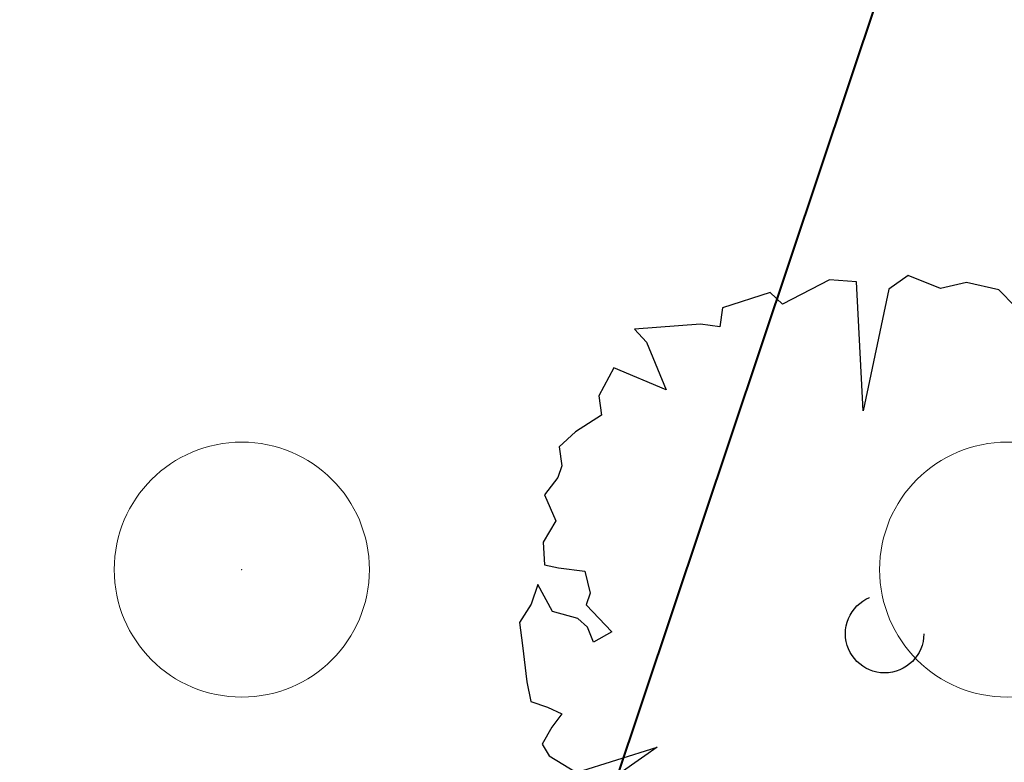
# Model space of a CAD drawing. Header units: metres. Extents: x 6599594 to 6600699, y 5687867 to 5691114.
# Tile 117 of 256: x 6599893.84 to 6599897.7, y 5688720.89 to 5688723.8. Entities that reach past the tile are written whole.
import ezdxf

# ---------------------------------------------------------------- set-up
doc = ezdxf.new("R2010")
doc.units = ezdxf.units.M
doc.header["$MEASUREMENT"] = 0
for name, pattern in [('1', [0]), ('3_EGBZ', [1.5, 1, -0.5]), ('BTO', [0]), ('BUG', [1.5, 1, -0.5])]:
    doc.linetypes.add(name, pattern=pattern)
doc.layers.get('0').update_dxf_attribs({"color": 253, "linetype": 'CONTINUOUS', "lineweight": 13})
for name, color, linetype, lineweight in [('_dren', 30, '3_EGBZ', 40), ('_kolor chodnik', 50, '1', 5), ('_kolor jezdnia', 4, '1', 0), ('_kolor zjazdy kostka', 7, '1', 5), ('_kolor ścieżka @ 1', 10, '1', 0), ('_nasadzenia', 72, 'BUG', 30), ('_podział mój', 201, 'BTO', 40), ('OT_ZagospodarowanieTerenu', 7, 'CONTINUOUS', 0)]:
    doc.layers.add(name, color=color, linetype=linetype, lineweight=lineweight)
doc.layers.add('RS-drzewa projektowane', color=7, linetype='CONTINUOUS')
pattern_1 = [(45, (0, 0), (-0.1414213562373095, 0.1414213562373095), []), (135, (0, 0), (-0.1414213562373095, -0.1414213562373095), [])]

# ---------------------------------------------------------------- blocks, each defined once
blk = doc.blocks.new('d2')
at = {"layer": '_nasadzenia'}
for p, q in [((-293019.6650315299, 28216.48516633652), (-293019.9423898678, 28216.34093857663)), ((-293019.5058528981, 28216.47423294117), (-293019.6650315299, 28216.48516633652)), ((-293019.4652712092, 28215.71171003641), (-293019.5058528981, 28216.47423294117)), ((-293019.2000540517, 28216.51097357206), (-293019.3144192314, 28216.43055231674)), ((-293019.0088658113, 28216.43478685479), (-293019.2000540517, 28216.51097357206)), ((-293018.855843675, 28216.46941021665), (-293019.0088658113, 28216.43478685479)), ((-293018.6644100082, 28216.42572959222), (-293018.855843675, 28216.46941021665)), ((-293020.0166255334, 28216.40975598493), (-293020.2968166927, 28216.3208126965)), ((-293019.9423898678, 28216.34093857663), (-293020.0166255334, 28216.40975598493)), ((-293019.3144192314, 28216.43055231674), (-293019.4652712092, 28215.71171003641)), ((-293018.5676449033, 28216.32748790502), (-293018.6644100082, 28216.42572959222)), ((-293018.4212701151, 28216.34265583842), (-293018.5676449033, 28216.32748790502)), ((-293018.2402983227, 28216.20477988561), (-293018.4212701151, 28216.34265583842)), ((-293020.2968166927, 28216.3208126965), (-293020.3139259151, 28216.20716193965)), ((-293020.4275548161, 28216.22425896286), (-293020.8178057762, 28216.19464650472)), ((-293020.3139259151, 28216.20716193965), (-293020.4275548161, 28216.22425896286)), ((-293020.8178057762, 28216.19464650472), (-293020.7468937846, 28216.1161013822)), ((-293017.9817671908, 28216.00781423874), (-293018.2402983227, 28216.20477988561)), ((-293020.7468937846, 28216.1161013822), (-293020.6306410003, 28215.83548282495)), ((-293018.0050329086, 28215.93972023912), (-293017.9817671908, 28216.00781423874)), ((-293020.9398000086, 28215.96474544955), (-293021.0288029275, 28215.79961544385)), ((-293020.6306410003, 28215.83548282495), (-293020.9398000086, 28215.96474544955)), ((-293018.0871430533, 28215.82655175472), (-293018.0050329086, 28215.93972023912)), ((-293017.7984534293, 28215.74964162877), (-293018.0871430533, 28215.82655175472)), ((-293021.0288029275, 28215.79961544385), (-293021.0134116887, 28215.68572355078)), ((-293018.1938077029, 28215.40966504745), (-293017.7984534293, 28215.74964162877)), ((-293021.0134116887, 28215.68572355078), (-293021.1669246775, 28215.58608800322)), ((-293021.1669246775, 28215.58608800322), (-293021.2618386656, 28215.49902084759)), ((-293021.2618386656, 28215.49902084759), (-293021.2464474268, 28215.38512895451)), ((-293017.4792267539, 28215.41244162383), (-293018.1938077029, 28215.40966504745)), ((-293017.3314917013, 28215.17728852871), (-293017.4792267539, 28215.41244162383)), ((-293021.2464474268, 28215.38512895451), (-293021.2697131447, 28215.3170349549)), ((-293021.2697131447, 28215.3170349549), (-293021.3484996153, 28215.21359418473)), ((-293021.3484996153, 28215.21359418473), (-293021.2814021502, 28215.06030916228)), ((-293017.2482667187, 28215.00762989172), (-293017.3314917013, 28215.17728852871)), ((-293021.2814021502, 28215.06030916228), (-293021.3571103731, 28214.93409001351)), ((-293017.262052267, 28214.90370684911), (-293017.2482667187, 28215.00762989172)), ((-293021.3571103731, 28214.93409001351), (-293021.3483664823, 28214.80074269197)), ((-293017.5911168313, 28214.7988722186), (-293017.262052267, 28214.90370684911)), ((-293021.3483664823, 28214.80074269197), (-293021.2672380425, 28214.78388680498)), ((-293021.2672380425, 28214.78388680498), (-293021.1113830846, 28214.76322569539)), ((-293017.5240193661, 28214.64558719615), (-293017.5911168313, 28214.7988722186)), ((-293021.1113830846, 28214.76322569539), (-293021.0798643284, 28214.63296018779)), ((-293021.3882505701, 28214.6840101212), (-293021.4281346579, 28214.56727755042)), ((-293021.3017019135, 28214.52407919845), (-293021.3882505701, 28214.6840101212)), ((-293017.4198706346, 28214.66431921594), (-293017.5240193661, 28214.64558719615)), ((-293017.2806340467, 28214.59501953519), (-293017.4198706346, 28214.66431921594)), ((-293021.0798643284, 28214.63296018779), (-293021.1031300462, 28214.56486618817)), ((-293017.3634804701, 28214.38433277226), (-293017.2806340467, 28214.59501953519)), ((-293021.4281346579, 28214.56727755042), (-293021.4971955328, 28214.46051383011)), ((-293021.1031300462, 28214.56486618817), (-293020.9515804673, 28214.40445299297)), ((-293021.1524943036, 28214.4839626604), (-293021.3017019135, 28214.52407919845)), ((-293021.0943861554, 28214.43151886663), (-293021.1524943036, 28214.4839626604)), ((-293021.4971955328, 28214.46051383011), (-293021.4787260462, 28214.32384355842)), ((-293021.0592982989, 28214.34348716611), (-293021.0943861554, 28214.43151886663)), ((-293020.9515804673, 28214.40445299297), (-293021.0592982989, 28214.34348716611)), ((-293017.2244893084, 28214.28252699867), (-293017.3634804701, 28214.38433277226)), ((-293021.4787260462, 28214.32384355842), (-293021.4543454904, 28214.10911043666)), ((-293017.3293743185, 28214.16627670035), (-293017.2244893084, 28214.28252699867)), ((-293017.3515251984, 28213.81535557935), (-293017.3813259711, 28214.17316373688)), ((-293017.3813259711, 28214.17316373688), (-293017.3716003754, 28214.16984078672)), ((-293017.3716003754, 28214.16984078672), (-293017.3293743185, 28214.16627670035)), ((-293021.4543454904, 28214.10911043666), (-293021.4292286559, 28213.99189559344)), ((-293021.4292286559, 28213.99189559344), (-293021.3319726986, 28213.95866609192)), ((-293021.3319726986, 28213.95866609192), (-293021.2477660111, 28213.91903182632)), ((-293021.2477660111, 28213.91903182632), (-293021.3068558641, 28213.8414512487)), ((-293021.3068558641, 28213.8414512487), (-293021.3628674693, 28213.74109229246)), ((-293017.4071456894, 28213.74987151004), (-293017.3515251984, 28213.81535557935)), ((-293021.3628674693, 28213.74109229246), (-293021.3211322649, 28213.67251602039)), ((-293020.6827278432, 28213.72211137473), (-293021.1705643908, 28213.3820784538)), ((-293021.1593662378, 28213.57379206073), (-293020.6827278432, 28213.72211137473)), ((-293018.340181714, 28213.73353405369), (-293017.6313377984, 28213.34606689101)), ((-293017.6100354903, 28213.15411214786), (-293018.340181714, 28213.73353405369)), ((-293017.4827541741, 28213.65378966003), (-293017.4364681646, 28213.75747156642)), ((-293017.4364681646, 28213.75747156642), (-293017.4072913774, 28213.74750271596)), ((-293021.3211322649, 28213.67251602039), (-293021.1593662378, 28213.57379206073)), ((-293017.5369146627, 28213.36812186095), (-293017.4827541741, 28213.65378966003)), ((-293021.1705643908, 28213.3820784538), (-293021.14520213, 28213.29736970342)), ((-293017.6313377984, 28213.34606689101), (-293017.5369146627, 28213.36812186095)), ((-293021.14520213, 28213.29736970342), (-293021.061486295, 28213.19272325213)), ((-293021.061486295, 28213.19272325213), (-293021.0199965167, 28213.09164088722)), ((-293020.4486406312, 28212.57052589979), (-293020.0360262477, 28213.17468230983)), ((-293020.0360262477, 28213.17468230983), (-293020.2016862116, 28212.5621920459)), ((-293017.7507446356, 28213.02837527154), (-293017.6100354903, 28213.15411214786)), ((-293021.0199965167, 28213.09164088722), (-293021.0105163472, 28213.05581184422)), ((-293021.0105163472, 28213.05581184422), (-293020.906613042, 28213.04203777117)), ((-293020.906613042, 28213.04203777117), (-293020.8098479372, 28212.94379608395)), ((-293017.8259620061, 28212.96716830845), (-293017.7507446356, 28213.02837527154)), ((-293017.9794749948, 28212.86753276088), (-293017.8259620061, 28212.96716830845)), ((-293020.8098479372, 28212.94379608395), (-293020.8269571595, 28212.83014532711)), ((-293019.2314686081, 28212.35019368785), (-293019.1358041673, 28212.95519975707)), ((-293019.1358041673, 28212.95519975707), (-293019.0065527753, 28212.43629629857)), ((-293018.1946652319, 28212.7781072), (-293018.0347503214, 28212.86469208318)), ((-293018.0347503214, 28212.86469208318), (-293018.0250247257, 28212.86136913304)), ((-293018.0250247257, 28212.86136913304), (-293017.9794749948, 28212.86753276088)), ((-293020.8269571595, 28212.83014532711), (-293020.7916238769, 28212.77461971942)), ((-293020.7916238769, 28212.77461971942), (-293020.6165631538, 28212.71480661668)), ((-293018.0912527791, 28212.69932094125), (-293018.1946652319, 28212.7781072)), ((-293020.6165631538, 28212.71480661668), (-293020.4929632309, 28212.72689273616)), ((-293020.4929632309, 28212.72689273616), (-293020.4583662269, 28212.57384884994)), ((-293018.1899812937, 28212.53751388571), (-293018.0912527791, 28212.69932094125)), ((-293020.4583662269, 28212.57384884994), (-293020.4486406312, 28212.57052589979)), ((-293020.2016862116, 28212.5621920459), (-293020.1046756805, 28212.49645645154)), ((-293018.3759947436, 28212.43811947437), (-293018.1899812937, 28212.53751388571)), ((-293020.1046756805, 28212.49645645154), (-293020.0465675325, 28212.44401265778)), ((-293020.0465675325, 28212.44401265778), (-293019.8385154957, 28212.44897060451)), ((-293019.8385154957, 28212.44897060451), (-293019.7768382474, 28212.43876061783)), ((-293019.7768382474, 28212.43876061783), (-293019.6670238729, 28212.34692369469)), ((-293018.8995712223, 28212.3997438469), (-293018.7235287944, 28212.46995511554)), ((-293018.7235287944, 28212.46995511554), (-293018.6326747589, 28212.4497762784)), ((-293018.6326747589, 28212.4497762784), (-293018.5743211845, 28212.42983857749)), ((-293019.5372674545, 28212.31345305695), (-293019.4490008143, 28212.38106478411)), ((-293019.4490008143, 28212.38106478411), (-293019.3906472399, 28212.3611270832)), ((-293019.0065527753, 28212.43629629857), (-293018.8995712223, 28212.3997438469)), ((-293018.5743211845, 28212.42983857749), (-293018.3759947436, 28212.43811947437)), ((-293019.6670238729, 28212.34692369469), (-293019.5733370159, 28212.2714603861)), ((-293019.3906472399, 28212.3611270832), (-293019.3097642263, 28212.31176510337)), ((-293019.3097642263, 28212.31176510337), (-293019.2314686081, 28212.35019368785)), ((-293019.5733370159, 28212.2714603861), (-293019.5372674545, 28212.31345305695))]:
    blk.add_line(p, q, dxfattribs=at)
blk.add_circle((-293019.3393299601, 28214.3936584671), 0.2317757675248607, dxfattribs=at)
blk = doc.blocks.new('230')
at = {"color": 0, "linetype": 'Continuous', "lineweight": 18}
blk.add_circle((0, 0), 1, dxfattribs=at)
blk = doc.blocks.new('hhh')
at = {"layer": '_podział mój'}
blk.add_line((6600012.715234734, 5689068.962127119), (6599853.466151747, 5688593.232024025), dxfattribs=at)

msp = doc.modelspace()

# ---------------------------------------------------------------- hatches: boundary and pattern name
at = {"layer": '_kolor chodnik'}
h = msp.add_hatch(dxfattribs=at)
h.set_pattern_fill('ANSI37', color=256, scale=1.6)
h.set_pattern_definition(pattern_1)
h.paths.add_polyline_path([(6599849.938171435, 5688542.085872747), (6599852.232147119, 5688548.938742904), (6599853.573135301, 5688548.489851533), (6599853.827082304, 5688549.248475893), (6599851.793849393, 5688549.929093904), (6599849.895278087, 5688548.982823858), (6599847.823506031, 5688542.793750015)])
edge = h.paths.add_edge_path()
edge.add_line((6600018.106075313, 5689087.454911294), (6600022.42781917, 5689091.229234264))
edge.add_line((6600022.42781917, 5689091.229234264), (6600020.233254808, 5689093.742094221))
edge.add_line((6600020.233254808, 5689093.742094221), (6600017.159471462, 5689091.057656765))
edge.add_arc((6600023.275194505, 5689085.385140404), 8.34143334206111, 137.1531558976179, 148.8016577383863)
edge.add_line((6600016.140105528, 5689089.706021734), (6600018.106075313, 5689087.454911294))
h.paths.add_polyline_path([(6600038.501784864, 5689187.59229436), (6600037.906968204, 5689187.700586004), (6600037.638296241, 5689186.224843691), (6600038.240083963, 5689186.115282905)])
h.paths.add_polyline_path([(6600069.098302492, 5689360.276020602), (6600068.321239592, 5689360.413462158), (6600068.064048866, 5689358.936495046), (6600068.836639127, 5689358.799546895)])
h.paths.add_polyline_path([(6600082.393785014, 5689362.950258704), (6600082.941124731, 5689366.103121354), (6600081.481377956, 5689366.361351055), (6600080.923159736, 5689363.210828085)])
h.paths.add_polyline_path([(6600074.022236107, 5689388.065861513), (6600072.983907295, 5689388.249860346), (6600072.723374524, 5689386.772538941), (6600073.760538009, 5689386.588865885)])
h.paths.add_polyline_path([(6600105.602402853, 5689486.45426531), (6600106.738797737, 5689489.760539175), (6600105.28818975, 5689490.281952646), (6600104.132785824, 5689486.965912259)])
h.paths.add_polyline_path([(6600132.519778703, 5689678.737346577), (6600131.636986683, 5689678.922259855), (6600131.330470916, 5689677.453953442), (6600132.212256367, 5689677.269208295)])
h.paths.add_polyline_path([(6600156.649397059, 5689798.7449027), (6600156.48800471, 5689797.95886096), (6600157.450195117, 5689797.757316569), (6600157.615023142, 5689798.542205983)])
h.paths.add_polyline_path([(6600189.055358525, 5689948.643107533), (6600187.902868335, 5689948.884512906), (6600187.600024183, 5689947.417400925), (6600188.748131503, 5689947.176379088)])
edge = h.paths.add_edge_path()
edge.add_line((6600204.459383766, 5690032.969035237), (6600204.153258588, 5690031.227801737))
edge.add_arc((6600202.328347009, 5690027.299936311), 4.331100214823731, 41.853001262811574, 65.08011546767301, ccw=False)
edge.add_arc((6600032.903931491, 5690051.979071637), 174.020003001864, 352.8070218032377, 353.495463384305)
edge.add_arc((6600202.372679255, 5690027.343587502), 5.999999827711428, 55.12102442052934, 69.64815978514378)
edge = h.paths.add_edge_path()
edge.add_line((6600205.046027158, 5690040.265402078), (6600204.972740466, 5690038.483452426))
edge.add_arc((6600203.986269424, 5690044.401803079), 5.999999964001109, 279.4630688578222, 294.9140560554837)
edge.add_line((6600206.513819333, 5690038.960158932), (6600206.607027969, 5690041.030672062))
edge.add_arc((6600203.986269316, 5690044.401803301), 4.270000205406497, 284.3702444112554, 307.86193139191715, ccw=False)
edge = h.paths.add_edge_path()
edge.add_arc((6600203.547470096, 5690044.558759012), 6.446878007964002, 324.43500910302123, 356.20133685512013, ccw=False)
edge.add_arc((6600203.986269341, 5690044.401803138), 6.000000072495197, 323.2169970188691, 357.4193489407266)
h.paths.add_polyline_path([(6600208.910055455, 5690121.713696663), (6600208.146285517, 5690121.748120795), (6600207.125602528, 5690121.794124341), (6600209.971605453, 5690121.665851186)])
edge = h.paths.add_edge_path()
edge.add_line((6600238.769818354, 5690481.648294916), (6600240.338176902, 5690490.87374652))
edge.add_line((6600240.338176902, 5690490.87374652), (6600241.251295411, 5690510.829461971))
edge.add_line((6600241.251295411, 5690510.829461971), (6600239.524022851, 5690510.928942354))
edge.add_line((6600239.524022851, 5690510.928942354), (6600238.633343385, 5690491.167757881))
edge.add_line((6600238.633343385, 5690491.167757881), (6600234.579716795, 5690467.661262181))
edge.add_line((6600234.579716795, 5690467.661262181), (6600234.449796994, 5690464.966873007))
edge.add_arc((6600242.443669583, 5690464.607462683), 8.001948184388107, 177.4256737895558, 268.2543056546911)
edge.add_line((6600242.199903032, 5690456.609228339), (6600242.216657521, 5690457.359274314))
edge.add_line((6600242.216657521, 5690457.359274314), (6600242.305257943, 5690458.836738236))
edge.add_arc((6600242.444504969, 5690464.607952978), 5.772894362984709, 177.0298084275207, 268.6178439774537, ccw=False)
edge.add_line((6600236.679365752, 5690464.907083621), (6600236.951876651, 5690470.95443634))
edge.add_line((6600236.951876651, 5690470.95443634), (6600238.15078669, 5690478.210832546))
edge.add_line((6600238.15078669, 5690478.210832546), (6600238.769818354, 5690481.648294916))
h.paths.add_polyline_path([(6600238.769818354, 5690481.648294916), (6600238.15078669, 5690478.210832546), (6600239.670056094, 5690477.930590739), (6600240.266710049, 5690481.376366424)])
edge = h.paths.add_edge_path()
edge.add_line((6600223.366500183, 5690460.339976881), (6600223.278629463, 5690457.997544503))
edge.add_arc((6600220.967166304, 5690465.656339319), 7.999999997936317, 286.7940807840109, 300.2738222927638)
edge.add_line((6600225.000231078, 5690458.747331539), (6600225.240084, 5690461.623695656))
edge.add_arc((6600221.105749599, 5690465.648640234), 5.76999998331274, 293.06724424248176, 315.7681070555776, ccw=False)
edge = h.paths.add_edge_path()
edge.add_arc((6600220.025145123, 5690444.676291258), 5.770000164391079, 37.996647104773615, 59.94382588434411, ccw=False)
edge.add_line((6600224.572175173, 5690448.22839199), (6600224.817793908, 5690451.081798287))
edge.add_arc((6600220.025145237, 5690444.676291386), 7.999999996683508, 53.19588653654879, 68.15166733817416)
edge.add_line((6600223.00235276, 5690452.101669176), (6600222.91504296, 5690449.670427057))
edge = h.paths.add_edge_path()
edge.add_arc((6600221.105749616, 5690465.648640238), 7.999999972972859, 328.0222308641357, 357.0132597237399)
edge.add_line((6600229.094882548, 5690465.23180147), (6600229.218816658, 5690467.593604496))
edge.add_line((6600229.218816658, 5690467.593604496), (6600228.218919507, 5690467.645774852))
edge.add_line((6600228.218919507, 5690467.645774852), (6600227.891778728, 5690461.411918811))
h.paths.add_polyline_path([(6600200.980142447, 5690012.236744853), (6600202.317278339, 5690011.956662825), (6600202.522293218, 5690012.935421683), (6600201.182321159, 5690013.216097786)])
h.paths.add_polyline_path([(6600196.457878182, 5689983.98337835), (6600195.202332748, 5689984.246370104), (6600194.899091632, 5689982.777335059), (6600196.150355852, 5689982.515240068)])
edge = h.paths.add_edge_path()
edge.add_line((6600112.305909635, 5689517.991018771), (6600112.691041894, 5689519.807934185))
edge.add_line((6600112.691041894, 5689519.807934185), (6600113.245521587, 5689522.423769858))
edge.add_line((6600113.245521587, 5689522.423769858), (6600111.553124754, 5689522.782507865))
edge.add_line((6600111.553124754, 5689522.782507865), (6600107.405864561, 5689503.21722655))
edge.add_line((6600107.405864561, 5689503.21722655), (6600099.494506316, 5689480.361667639))
edge.add_line((6600099.494506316, 5689480.361667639), (6600099.182814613, 5689478.891218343))
edge.add_arc((6600107.008997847, 5689477.232359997), 8.000059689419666, 168.0325629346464, 257.7529108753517)
edge.add_line((6600105.311960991, 5689469.414366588), (6600105.784990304, 5689471.593619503))
edge.add_arc((6600107.008927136, 5689477.232314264), 5.769999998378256, 168.0321375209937, 257.7533362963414, ccw=False)
edge.add_line((6600101.364343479, 5689478.42879883), (6600101.647245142, 5689479.76342708))
edge.add_line((6600101.647245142, 5689479.76342708), (6600104.132785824, 5689486.965912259))
edge.add_line((6600104.132785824, 5689486.965912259), (6600105.28818975, 5689490.281952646))
edge.add_line((6600105.28818975, 5689490.281952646), (6600108.240043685, 5689498.809726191))
edge.add_line((6600108.240043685, 5689498.809726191), (6600112.305909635, 5689517.991018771))
h.paths.add_polyline_path([(6600136.009573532, 5689645.499114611), (6600138.333647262, 5689645.012304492), (6600138.661671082, 5689646.578318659), (6600134.869459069, 5689647.372651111)])
at = {"layer": '_kolor jezdnia'}
h = msp.add_hatch(dxfattribs=at)
h.set_pattern_fill('ANSI37', color=4, scale=3.5)
h.set_pattern_definition([(45, (0, 0), (-0.3093592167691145, 0.3093592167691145), []), (135, (0, 0), (-0.3093592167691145, -0.3093592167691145), [])])
edge = h.paths.add_edge_path()
edge.add_line((6599833.066047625, 5688539.933393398), (6599850.649511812, 5688527.983462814))
edge.add_arc((6599857.337592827, 5688536.653968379), 10.95025544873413, 169.5012687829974, 232.3548431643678, ccw=False)
edge.add_arc((6599858.085851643, 5688536.618142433), 11.69295282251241, 162.2507788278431, 169.9967502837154, ccw=False)
edge.add_line((6599846.949484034, 5688540.182754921), (6599847.823506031, 5688542.793750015))
edge.add_line((6599847.823506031, 5688542.793750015), (6599849.895278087, 5688548.982823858))
edge.add_line((6599849.895278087, 5688548.982823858), (6599852.434748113, 5688556.56906746))
edge.add_line((6599852.434748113, 5688556.56906746), (6599928.48625871, 5688783.760284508))
edge.add_line((6599928.48625871, 5688783.760284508), (6599931.025728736, 5688791.34652811))
edge.add_line((6599931.025728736, 5688791.34652811), (6599996.657773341, 5688987.411326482))
edge.add_line((6599996.657773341, 5688987.411326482), (6599999.197243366, 5688994.997570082))
edge.add_line((6599999.197243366, 5688994.997570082), (6600021.930100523, 5689062.908193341))
edge.add_line((6600021.930100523, 5689062.908193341), (6600017.620224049, 5689067.371531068))
edge.add_line((6600017.620224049, 5689067.371531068), (6600016.714558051, 5689064.654078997))
edge.add_line((6600016.714558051, 5689064.654078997), (6600012.423620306, 5689051.835617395))
edge.add_line((6600012.423620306, 5689051.835617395), (6600009.884150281, 5689044.249373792))
edge.add_line((6600009.884150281, 5689044.249373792), (6599977.53516164, 5688947.612159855))
edge.add_line((6599977.53516164, 5688947.612159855), (6599974.995691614, 5688940.025916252))
edge.add_line((6599974.995691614, 5688940.025916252), (6599942.096912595, 5688841.746295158))
edge.add_line((6599942.096912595, 5688841.746295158), (6599939.557442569, 5688834.160051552))
edge.add_line((6599939.557442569, 5688834.160051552), (6599882.679288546, 5688664.246042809))
edge.add_line((6599882.679288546, 5688664.246042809), (6599880.139818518, 5688656.659799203))
edge.add_line((6599880.139818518, 5688656.659799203), (6599852.46454386, 5688573.984527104))
edge.add_line((6599852.46454386, 5688573.984527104), (6599842.470137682, 5688544.127903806))
edge.add_arc((6599835.706422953, 5688546.652910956), 7.219660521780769, 248.5480913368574, 339.52856074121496, ccw=False)
h.paths.add_polyline_path([(6600044.653202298, 5689172.271628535), (6600046.276244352, 5689181.431901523), (6600047.759199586, 5689189.801539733), (6600051.0603021, 5689208.432603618), (6600052.368792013, 5689215.817578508), (6600054.808584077, 5689229.587499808), (6600056.11707399, 5689236.972474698), (6600057.346666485, 5689243.912161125), (6600058.655146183, 5689251.297078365), (6600058.831439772, 5689252.292060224), (6600060.098987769, 5689259.445963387), (6600060.139929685, 5689259.677035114), (6600061.407468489, 5689266.830886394), (6600072.329030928, 5689328.470998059), (6600073.637511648, 5689335.855921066), (6600077.337304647, 5689356.73715072), (6600078.820259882, 5689365.106788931), (6600081.142794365, 5689378.214921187), (6600082.538516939, 5689386.092227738), (6600095.187867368, 5689457.483787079), (6600091.082877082, 5689465.8405575), (6600089.043088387, 5689454.328211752), (6600087.870641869, 5689447.711051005), (6600087.560133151, 5689445.958573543), (6600086.562151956, 5689440.326076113), (6600082.433200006, 5689417.022719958), (6600080.95024477, 5689408.65308175), (6600077.202698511, 5689387.502337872), (6600075.719743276, 5689379.132699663), (6600073.469199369, 5689366.430874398), (6600071.986244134, 5689358.061236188), (6600069.98686466, 5689346.776955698), (6600068.591142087, 5689338.899649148), (6600065.559290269, 5689321.78820693), (6600064.163567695, 5689313.910900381), (6600059.719426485, 5689288.828650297), (6600058.323703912, 5689280.951343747), (6600057.563846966, 5689276.662793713), (6600056.168124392, 5689268.785487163), (6600054.804920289, 5689261.091711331), (6600053.409197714, 5689253.21440478), (6600053.264817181, 5689252.399536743), (6600051.869094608, 5689244.522230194), (6600051.183555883, 5689240.653124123), (6600049.787833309, 5689232.775817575), (6600046.593849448, 5689214.749319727), (6600045.198126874, 5689206.872013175), (6600044.41754409, 5689202.466488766), (6600042.934588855, 5689194.096850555), (6600036.429952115, 5689157.38538759), (6600034.946996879, 5689149.01574938), (6600030.579776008, 5689124.367629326), (6600027.529365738, 5689107.151445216), (6600024.895072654, 5689094.014582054), (6600030.583685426, 5689094.264316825), (6600032.945013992, 5689106.191885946), (6600043.170247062, 5689163.901990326)])
edge = h.paths.add_edge_path()
edge.add_line((6600111.106812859, 5689535.144351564), (6600111.256844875, 5689535.85214863))
edge.add_line((6600111.256844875, 5689535.85214863), (6600112.915748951, 5689543.678261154))
edge.add_line((6600112.915748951, 5689543.678261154), (6600117.304772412, 5689564.384094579))
edge.add_line((6600117.304772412, 5689564.384094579), (6600119.067357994, 5689572.699339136))
edge.add_line((6600119.067357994, 5689572.699339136), (6600120.087667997, 5689577.512794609))
edge.add_line((6600120.087667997, 5689577.512794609), (6600121.642890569, 5689584.849775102))
edge.add_line((6600121.642890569, 5689584.849775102), (6600128.436769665, 5689616.900852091))
edge.add_line((6600128.436769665, 5689616.900852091), (6600129.991992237, 5689624.237832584))
edge.add_line((6600129.991992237, 5689624.237832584), (6600132.660554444, 5689636.827148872))
edge.add_line((6600132.660554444, 5689636.827148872), (6600133.208838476, 5689639.444704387))
edge.add_line((6600133.208838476, 5689639.444704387), (6600134.848957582, 5689647.274775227))
edge.add_line((6600134.848957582, 5689647.274775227), (6600138.97649476, 5689666.979995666))
edge.add_line((6600138.97649476, 5689666.979995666), (6600140.51410642, 5689674.320687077))
edge.add_line((6600140.51410642, 5689674.320687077), (6600145.209128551, 5689696.735129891))
edge.add_line((6600145.209128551, 5689696.735129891), (6600146.746740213, 5689704.075821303))
edge.add_line((6600146.746740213, 5689704.075821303), (6600151.462308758, 5689726.588354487))
edge.add_line((6600151.462308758, 5689726.588354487), (6600152.999920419, 5689733.929045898))
edge.add_line((6600152.999920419, 5689733.929045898), (6600155.244070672, 5689744.642813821))
edge.add_line((6600155.244070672, 5689744.642813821), (6600156.781682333, 5689751.983505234))
edge.add_line((6600156.781682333, 5689751.983505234), (6600161.635515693, 5689775.156126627))
edge.add_line((6600161.635515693, 5689775.156126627), (6600163.378142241, 5689783.475576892))
edge.add_line((6600163.378142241, 5689783.475576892), (6600163.850769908, 5689785.731942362))
edge.add_line((6600163.850769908, 5689785.731942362), (6600167.028500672, 5689800.902704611))
edge.add_line((6600167.028500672, 5689800.902704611), (6600179.49088801, 5689860.399222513))
edge.add_line((6600179.49088801, 5689860.399222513), (6600181.233514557, 5689868.718672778))
edge.add_line((6600181.233514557, 5689868.718672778), (6600181.84713393, 5689871.648144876))
edge.add_line((6600181.84713393, 5689871.648144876), (6600183.384745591, 5689878.988836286))
edge.add_line((6600183.384745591, 5689878.988836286), (6600184.935818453, 5689886.393792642))
edge.add_line((6600184.935818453, 5689886.393792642), (6600186.575937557, 5689894.223863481))
edge.add_line((6600186.575937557, 5689894.223863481), (6600194.05133812, 5689929.912074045))
edge.add_line((6600194.05133812, 5689929.912074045), (6600195.691457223, 5689937.742144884))
edge.add_line((6600195.691457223, 5689937.742144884), (6600202.915799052, 5689972.231779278))
edge.add_line((6600202.915799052, 5689972.231779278), (6600204.555918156, 5689980.061850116))
edge.add_line((6600204.555918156, 5689980.061850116), (6600206.062781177, 5689987.255744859))
edge.add_line((6600206.062781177, 5689987.255744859), (6600207.702900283, 5689995.085815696))
edge.add_line((6600207.702900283, 5689995.085815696), (6600210.232559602, 5690007.162628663))
edge.add_line((6600210.232559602, 5690007.162628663), (6600211.694938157, 5690014.144150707))
edge.add_arc((6600028.177652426, 5690052.584442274), 187.5000004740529, 348.1696294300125, 357.4195276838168)
edge.add_line((6600215.487522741, 5690044.142720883), (6600208.310270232, 5690026.480446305))
edge.add_arc((6600032.903933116, 5690051.97907145), 177.2500013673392, 348.1696294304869, 351.7289130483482, ccw=False)
edge.add_line((6600206.38894146, 5690015.640182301), (6600205.966941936, 5690013.625519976))
edge.add_line((6600205.966941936, 5690013.625519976), (6600204.326822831, 5690005.795449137))
edge.add_line((6600204.326822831, 5690005.795449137), (6600197.076961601, 5689971.183982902))
edge.add_line((6600197.076961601, 5689971.183982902), (6600195.334335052, 5689962.864532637))
edge.add_line((6600195.334335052, 5689962.864532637), (6600193.44722506, 5689953.855305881))
edge.add_line((6600193.44722506, 5689953.855305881), (6600191.909227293, 5689946.512771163))
edge.add_line((6600191.909227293, 5689946.512771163), (6600185.496844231, 5689915.899498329))
edge.add_line((6600185.496844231, 5689915.899498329), (6600183.856521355, 5689908.068454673))
edge.add_line((6600183.856521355, 5689908.068454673), (6600182.066605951, 5689899.523243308))
edge.add_line((6600182.066605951, 5689899.523243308), (6600180.32407057, 5689891.204228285))
edge.add_line((6600180.32407057, 5689891.204228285), (6600174.320344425, 5689862.541919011))
edge.add_line((6600174.320344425, 5689862.541919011), (6600172.577809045, 5689854.222903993))
edge.add_line((6600172.577809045, 5689854.222903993), (6600163.663810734, 5689811.666703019))
edge.add_line((6600163.663810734, 5689811.666703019), (6600162.023782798, 5689803.837067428))
edge.add_line((6600162.023782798, 5689803.837067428), (6600160.924220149, 5689798.587659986))
edge.add_line((6600160.924220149, 5689798.587659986), (6600159.279208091, 5689790.734229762))
edge.add_line((6600159.279208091, 5689790.734229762), (6600157.107250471, 5689780.365115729))
edge.add_line((6600157.107250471, 5689780.365115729), (6600155.462238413, 5689772.511685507))
edge.add_line((6600155.462238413, 5689772.511685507), (6600153.380318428, 5689762.572418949))
edge.add_line((6600153.380318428, 5689762.572418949), (6600151.735124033, 5689754.718118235))
edge.add_line((6600151.735124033, 5689754.718118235), (6600148.586504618, 5689739.686336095))
edge.add_line((6600148.586504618, 5689739.686336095), (6600146.885007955, 5689731.563243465))
edge.add_line((6600146.885007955, 5689731.563243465), (6600141.75088822, 5689707.052510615))
edge.add_line((6600141.75088822, 5689707.052510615), (6600140.110896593, 5689699.223048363))
edge.add_line((6600140.110896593, 5689699.223048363), (6600133.483561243, 5689667.583574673))
edge.add_line((6600133.483561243, 5689667.583574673), (6600131.860394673, 5689659.834436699))
edge.add_line((6600131.860394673, 5689659.834436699), (6600131.740984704, 5689659.26436315))
edge.add_line((6600131.740984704, 5689659.26436315), (6600130.117814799, 5689651.515209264))
edge.add_line((6600130.117814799, 5689651.515209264), (6600127.27873359, 5689637.961189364))
edge.add_line((6600127.27873359, 5689637.961189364), (6600126.924568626, 5689636.290366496))
edge.add_line((6600126.924568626, 5689636.290366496), (6600125.166244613, 5689627.995226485))
edge.add_line((6600125.166244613, 5689627.995226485), (6600118.009503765, 5689594.232298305))
edge.add_line((6600118.009503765, 5689594.232298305), (6600116.25117975, 5689585.937158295))
edge.add_line((6600116.25117975, 5689585.937158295), (6600113.665314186, 5689573.737975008))
edge.add_line((6600113.665314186, 5689573.737975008), (6600111.898534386, 5689565.402943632))
edge.add_line((6600111.898534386, 5689565.402943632), (6600104.889982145, 5689532.339115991))
edge.add_line((6600104.889982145, 5689532.339115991), (6600103.22663594, 5689524.492047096))
edge.add_line((6600103.22663594, 5689524.492047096), (6600096.623876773, 5689493.342605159))
edge.add_line((6600096.623876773, 5689493.342605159), (6600094.968986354, 5689485.535427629))
edge.add_line((6600094.968986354, 5689485.535427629), (6600094.300101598, 5689482.379870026))
edge.add_line((6600094.300101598, 5689482.379870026), (6600099.182814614, 5689478.891218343))
edge.add_line((6600099.182814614, 5689478.891218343), (6600099.494506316, 5689480.361667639))
edge.add_line((6600099.494506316, 5689480.361667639), (6600111.106812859, 5689535.144351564))
edge = h.paths.add_edge_path()
edge.add_arc((6600239.213891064, 5690851.400367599), 10.00000000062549, -2.8342403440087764, 76.13703556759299, ccw=False)
edge.add_line((6600249.201658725, 5690850.905901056), (6600249.082723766, 5690848.503524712))
edge.add_line((6600249.082723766, 5690848.503524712), (6600247.016487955, 5690806.767468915))
edge.add_line((6600247.016487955, 5690806.767468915), (6600246.092398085, 5690789.152178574))
edge.add_line((6600246.092398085, 5690789.152178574), (6600233.768116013, 5690572.015170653))
edge.add_line((6600233.768116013, 5690572.015170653), (6600228.959056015, 5690465.296202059))
edge.add_line((6600228.959056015, 5690465.296202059), (6600234.588724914, 5690465.017134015))
edge.add_line((6600234.588724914, 5690465.017134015), (6600239.262540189, 5690571.767576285))
edge.add_line((6600239.262540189, 5690571.767576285), (6600252.50503885, 5690806.400146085))
edge.add_line((6600252.50503885, 5690806.400146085), (6600254.569211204, 5690848.094521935))
edge.add_arc((6600262.559425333, 5690847.6989487), 7.999999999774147, 76.13703557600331, 177.1657596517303, ccw=False)
edge.add_line((6600264.476229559, 5690855.465921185), (6600241.609896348, 5690861.109083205))
edge = h.paths.add_edge_path()
edge.add_line((6600250.031475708, 5690451.625307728), (6600250.231741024, 5690455.772579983))
edge.add_line((6600250.231741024, 5690455.772579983), (6600246.257763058, 5690456.417303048))
edge.add_line((6600246.257763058, 5690456.417303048), (6600242.171761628, 5690456.61060902))
edge.add_arc((6600242.563100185, 5690464.586983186), 7.985968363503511, 176.9123644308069, 267.1911945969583, ccw=False)
edge.add_line((6600234.588724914, 5690465.017134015), (6600228.959056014, 5690465.296202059))
edge.add_arc((6600220.965133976, 5690465.657286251), 8.002072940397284, 267.8289300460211, 357.413716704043, ccw=False)
edge.add_line((6600220.661989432, 5690457.660957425), (6600212.406915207, 5690458.119572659))
edge.add_line((6600212.406915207, 5690458.119572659), (6600208.431872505, 5690457.817501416))
edge.add_line((6600208.431872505, 5690457.817501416), (6600208.233912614, 5690454.548331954))
edge.add_line((6600208.233912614, 5690454.548331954), (6600212.129565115, 5690453.127270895))
edge.add_line((6600212.129565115, 5690453.127270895), (6600218.640548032, 5690452.76554962))
edge.add_line((6600218.640548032, 5690452.76554962), (6600216.486747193, 5690452.885205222))
edge.add_line((6600216.486747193, 5690452.885205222), (6600220.468905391, 5690452.663974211))
edge.add_arc((6600220.025145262, 5690444.676291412), 7.99999997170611, -0.3386579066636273, 86.8201700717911, ccw=False)
edge.add_line((6600228.025005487, 5690444.629006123), (6600227.803602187, 5690439.649256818))
edge.add_line((6600227.803602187, 5690439.649256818), (6600226.885525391, 5690435.936828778))
edge.add_line((6600226.885525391, 5690435.936828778), (6600225.534849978, 5690405.967249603))
edge.add_line((6600225.534849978, 5690405.967249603), (6600226.115199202, 5690402.187514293))
edge.add_line((6600226.115199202, 5690402.187514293), (6600213.445139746, 5690121.008786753))
edge.add_line((6600213.445139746, 5690121.008786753), (6600213.352800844, 5690118.960058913))
edge.add_line((6600213.352800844, 5690118.960058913), (6600209.980184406, 5690044.131649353))
edge.add_arc((6600203.98626942, 5690044.401803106), 5.999999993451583, 257.4162346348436, 357.41934921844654, ccw=False)
edge.add_line((6600202.679069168, 5690038.545931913), (6600201.589735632, 5690033.666039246))
edge.add_line((6600201.589735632, 5690033.666039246), (6600203.67987942, 5690033.199458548))
edge.add_arc((6600202.372679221, 5690027.343587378), 5.999999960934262, -8.27108729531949, 77.41623506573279, ccw=False)
edge.add_line((6600208.310270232, 5690026.480446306), (6600215.487522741, 5690044.142720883))
edge.add_line((6600215.487522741, 5690044.142720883), (6600216.199687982, 5690059.9446614))
edge.add_line((6600216.199687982, 5690059.9446614), (6600216.537356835, 5690067.437056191))
edge.add_line((6600216.537356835, 5690067.437056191), (6600223.893528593, 5690230.66011469))
edge.add_line((6600223.893528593, 5690230.66011469), (6600224.231197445, 5690238.152509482))
edge.add_line((6600224.231197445, 5690238.152509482), (6600233.507835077, 5690443.987992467))
edge.add_arc((6600241.499722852, 5690443.627812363), 7.999999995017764, 87.29208981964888, 177.4195277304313, ccw=False)
edge.add_line((6600241.877677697, 5690451.618879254), (6600246.021541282, 5690451.422886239))
edge.add_line((6600246.021541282, 5690451.422886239), (6600246.427694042, 5690451.44338883))
edge.add_line((6600246.427694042, 5690451.44338883), (6600246.79397003, 5690451.461878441))
edge.add_line((6600246.79397003, 5690451.461878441), (6600250.031475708, 5690451.625307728))
edge = h.paths.add_edge_path()
edge.add_line((6600007.33756506, 5689086.20374581), (6600006.980466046, 5689080.740822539))
edge.add_line((6600006.980466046, 5689080.740822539), (6600007.229745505, 5689080.720859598))
edge.add_line((6600007.229745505, 5689080.720859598), (6600008.093335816, 5689080.601653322))
edge.add_line((6600008.093335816, 5689080.601653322), (6600008.702681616, 5689080.53831051))
edge.add_arc((6600008.140193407, 5689070.554142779), 9.999999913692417, -18.557800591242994, 86.77547804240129, ccw=False)
edge.add_line((6600017.620224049, 5689067.371531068), (6600021.930100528, 5689062.908193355))
edge.add_arc((6599734.83819726, 5689159.011261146), 302.7499967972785, 341.4922000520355, 343.8640860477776)
edge.add_arc((6600034.895369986, 5689072.315877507), 9.581213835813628, 98.63328270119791, 164.5273290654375, ccw=False)
edge.add_line((6600033.457137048, 5689081.788529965), (6600033.832640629, 5689081.798737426))
edge.add_line((6600033.832640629, 5689081.798737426), (6600034.422462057, 5689082.05700874))
edge.add_line((6600034.422462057, 5689082.05700874), (6600036.833623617, 5689082.139040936))
edge.add_line((6600036.833623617, 5689082.139040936), (6600036.730225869, 5689087.148851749))
edge.add_line((6600036.730225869, 5689087.148851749), (6600036.579860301, 5689087.134303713))
edge.add_arc((6600036.479565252, 5689093.136286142), 6.002820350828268, 169.1687651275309, 270.9573417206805, ccw=False)
edge.add_line((6600030.583685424, 5689094.264316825), (6600024.895072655, 5689094.014582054))
edge.add_arc((6600015.200558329, 5689096.162123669), 9.929528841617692, 271.0943432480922, 347.5094668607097, ccw=False)
edge.add_arc((6600014.909438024, 5689089.646776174), 3.446070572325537, 264.4236009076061, 278.0194998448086, ccw=False)
edge.add_line((6600014.574573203, 5689086.217014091), (6600014.299554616, 5689086.232508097))
edge.add_line((6600014.299554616, 5689086.232508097), (6600010.474232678, 5689086.448019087))
edge.add_line((6600010.474232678, 5689086.448019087), (6600007.33756506, 5689086.20374581))
edge = h.paths.add_edge_path()
edge.add_line((6600105.490725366, 5689463.953528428), (6600106.927559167, 5689464.047234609))
edge.add_line((6600106.927559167, 5689464.047234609), (6600107.835, 5689468.66))
edge.add_line((6600107.835, 5689468.66), (6600105.311960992, 5689469.414366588))
edge.add_arc((6600107.008997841, 5689477.232359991), 8.000059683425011, 168.0325628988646, 257.75291091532, ccw=False)
edge.add_line((6600099.182814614, 5689478.891218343), (6600094.300101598, 5689482.379870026))
edge.add_arc((6600586.245114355, 5689378.104238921), 502.8750369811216, 168.032376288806, 169.9522165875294)
edge.add_line((6600091.082877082, 5689465.8405575), (6600095.187867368, 5689457.483787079))
edge.add_arc((6600103.065173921, 5689456.088064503), 8.000000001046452, 77.7533362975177, 169.9524553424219, ccw=False)
edge.add_line((6600104.762140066, 5689463.906012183), (6600105.490725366, 5689463.953528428))
at = {"layer": '_kolor zjazdy kostka'}
h = msp.add_hatch(dxfattribs=at)
h.set_pattern_fill('ANSI37', color=256, scale=1.6)
h.set_pattern_definition(pattern_1)
h.paths.add_polyline_path([(6600244.137440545, 5690813.934732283), (6600242.369522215, 5690814.022127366), (6600242.097568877, 5690808.528921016), (6600243.865482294, 5690808.441426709)])
h.paths.add_polyline_path([(6600247.012128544, 5690806.679412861), (6600247.442736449, 5690815.377295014), (6600247.393289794, 5690814.378518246), (6600247.113277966, 5690808.722537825)])
h.paths.add_polyline_path([(6600242.297085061, 5690788.088808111), (6600240.958726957, 5690788.155683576), (6600240.648818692, 5690782.664569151), (6600241.987258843, 5690782.599147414)])
h.paths.add_polyline_path([(6600245.558275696, 5690780.919298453), (6600246.037231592, 5690789.405686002), (6600244.985820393, 5690788.453468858), (6600244.612601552, 5690781.981345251)])
h.paths.add_polyline_path([(6600241.348405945, 5690723.711515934), (6600242.272017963, 5690722.691689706), (6600242.749709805, 5690731.155680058), (6600241.698138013, 5690730.203317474), (6600241.472690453, 5690726.27550499)])
h.paths.add_polyline_path([(6600225.772794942, 5690394.589141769), (6600224.731429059, 5690393.637598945), (6600224.461246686, 5690387.644646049), (6600225.412923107, 5690386.603142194)])
h.paths.add_polyline_path([(6600223.012390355, 5690333.280720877), (6600223.372595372, 5690341.272607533), (6600222.32835346, 5690340.318436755), (6600222.058239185, 5690334.324941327)])
h.paths.add_polyline_path([(6600215.496388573, 5690166.390602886), (6600215.856593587, 5690174.382489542), (6600214.812834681, 5690173.428760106), (6600214.542018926, 5690167.435062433)])
h.paths.add_polyline_path([(6600212.446537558, 5690121.053392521), (6600213.399499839, 5690120.010473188), (6600213.788744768, 5690128.503024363), (6600212.745135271, 5690127.54943145)])
h.paths.add_polyline_path([(6600209.977420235, 5690121.665589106), (6600210.225142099, 5690127.162117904), (6600207.346107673, 5690127.291879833), (6600207.119593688, 5690121.794395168)])
h.paths.add_polyline_path([(6600207.950178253, 5690070.725854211), (6600204.880846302, 5690070.828947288), (6600204.643784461, 5690065.333808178), (6600207.702521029, 5690065.204598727)])
h.paths.add_polyline_path([(6600200.981479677, 5690012.236464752), (6600199.969248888, 5690007.339980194), (6600201.282587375, 5690007.064882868), (6600202.31726072, 5690011.956666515)])
h.paths.add_polyline_path([(6600193.613960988, 5689970.406358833), (6600192.398010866, 5689970.660657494), (6600191.286205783, 5689965.274578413), (6600192.486379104, 5689965.023185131)])
h.paths.add_polyline_path([(6600189.061271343, 5689948.671423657), (6600189.98413328, 5689953.050774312), (6600188.818902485, 5689953.32186217), (6600187.908781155, 5689948.91282903)])
h.paths.add_polyline_path([(6600180.976201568, 5689915.317449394), (6600179.952861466, 5689910.421322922), (6600181.008474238, 5689910.200199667), (6600182.033843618, 5689915.09540201)])
h.paths.add_polyline_path([(6600176.508279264, 5689893.538690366), (6600177.476023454, 5689893.335973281), (6600178.603605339, 5689898.719146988), (6600177.636002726, 5689898.922290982)])
h.paths.add_polyline_path([(6600179.28182965, 5689859.401159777), (6600180.522246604, 5689860.211927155), (6600181.057490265, 5689860.561775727), (6600183.598022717, 5689860.029600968), (6600184.726606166, 5689865.412570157), (6600182.186324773, 5689865.943033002), (6600181.604764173, 5689866.832779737), (6600181.024456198, 5689867.720610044)])
h.paths.add_polyline_path([(6600160.200810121, 5689810.862606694), (6600159.232772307, 5689811.065842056), (6600158.207991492, 5689806.171529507), (6600159.175735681, 5689805.968812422)])
h.paths.add_polyline_path([(6600156.49391753, 5689797.987177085), (6600155.463416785, 5689793.068691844), (6600156.431160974, 5689792.865974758), (6600157.461419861, 5689797.784520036)])
edge = h.paths.add_edge_path()
edge.add_arc((6600173.111981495, 5689800.679690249), 5.999999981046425, 204.673115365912, 239.5411154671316, ccw=False)
edge.add_arc((6600173.162096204, 5689800.685330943), 6.047914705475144, 168.3203586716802, 204.5234866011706, ccw=False)
edge.add_line((6600167.239404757, 5689801.9096668), (6600163.651667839, 5689784.781499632))
edge.add_arc((6600169.524220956, 5689783.551410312), 5.999999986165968, 139.2146049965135, 168.1696294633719, ccw=False)
edge.add_arc((6600169.524220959, 5689783.551410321), 5.999999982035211, 96.80962310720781, 139.2146050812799, ccw=False)
edge.add_line((6600168.812796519, 5689789.509083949), (6600170.070461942, 5689795.507731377))
h.paths.add_polyline_path([(6600163.526364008, 5689776.866746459), (6600166.051243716, 5689776.337874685), (6600167.179826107, 5689781.720838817), (6600164.653945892, 5689782.249920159), (6600163.941148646, 5689783.340449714), (6600163.493329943, 5689784.025580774), (6600161.750703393, 5689775.706130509), (6600162.438017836, 5689776.155376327)])
h.paths.add_polyline_path([(6600152.614191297, 5689774.643430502), (6600153.639138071, 5689779.536616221), (6600152.646757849, 5689779.744928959), (6600151.646447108, 5689774.846147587)])
h.paths.add_polyline_path([(6600150.121074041, 5689767.466820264), (6600148.177624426, 5689758.16795459), (6600149.115997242, 5689757.971390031), (6600151.066362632, 5689767.268392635)])
h.paths.add_polyline_path([(6600142.970741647, 5689739.332500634), (6600141.888449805, 5689734.142420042), (6600144.036614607, 5689733.695518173), (6600145.123068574, 5689738.882330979)])
h.paths.add_polyline_path([(6600136.256357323, 5689701.052153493), (6600137.154085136, 5689700.864096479), (6600138.287960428, 5689706.274871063), (6600137.386492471, 5689706.464182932)])
h.paths.add_polyline_path([(6600130.081494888, 5689667.099389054), (6600129.212847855, 5689667.281639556), (6600128.083282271, 5689661.898895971), (6600128.953953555, 5689661.716447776)])
h.paths.add_polyline_path([(6600128.397394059, 5689659.030340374), (6600127.554144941, 5689659.207226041), (6600126.49340855, 5689653.810049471), (6600127.269860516, 5689653.647397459)])
h.paths.add_polyline_path([(6600134.990411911, 5689640.633636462), (6600137.30714639, 5689640.148363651), (6600138.339560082, 5689645.040620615), (6600136.015486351, 5689645.500958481), (6600135.435178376, 5689646.388788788), (6600134.8548704, 5689647.276619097), (6600133.214751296, 5689639.446548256), (6600134.102581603, 5689640.026856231)])
h.paths.add_polyline_path([(6600122.164164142, 5689634.294831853), (6600121.024067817, 5689628.914244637), (6600122.015114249, 5689628.705875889), (6600123.155614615, 5689634.086346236)])
h.paths.add_polyline_path([(6600114.54207576, 5689593.450769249), (6600113.493359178, 5689593.398339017), (6600112.364315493, 5689588.045694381), (6600113.29076438, 5689587.54753241)])
h.paths.add_polyline_path([(6600110.194543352, 5689572.941097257), (6600109.20781945, 5689573.148880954), (6600108.067717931, 5689567.768269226), (6600109.05014319, 5689567.535215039)])
h.paths.add_polyline_path([(6600119.083213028, 5689565.540446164), (6600119.089125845, 5689565.542290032), (6600121.462438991, 5689565.065690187), (6600122.598093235, 5689570.447168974), (6600120.229622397, 5689570.949214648), (6600119.651446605, 5689571.8119627), (6600119.073270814, 5689572.727655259), (6600117.310757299, 5689564.412754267)])
h.paths.add_polyline_path([(6600101.698666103, 5689532.937884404), (6600100.730666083, 5689533.141679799), (6600099.694214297, 5689528.250234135), (6600100.669121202, 5689528.045267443)])
h.paths.add_polyline_path([(6600094.064021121, 5689496.827028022), (6600093.080194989, 5689497.033910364), (6600092.036590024, 5689492.143967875), (6600093.038865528, 5689491.933250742)])
h.paths.add_polyline_path([(6600083.709836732, 5689453.74980843), (6600082.738586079, 5689448.336231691), (6600084.647281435, 5689448.027407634), (6600085.606840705, 5689453.416583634)])
h.paths.add_polyline_path([(6600084.434394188, 5689446.82589514), (6600083.348896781, 5689447.018140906), (6600082.567374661, 5689442.58660872), (6600083.649300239, 5689442.394910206)])
h.paths.add_polyline_path([(6600078.04194071, 5689410.721110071), (6600078.996952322, 5689416.137564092), (6600078.054833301, 5689416.304853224), (6600077.111232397, 5689410.886043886)])
h.paths.add_polyline_path([(6600072.911565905, 5689386.768652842), (6600071.960466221, 5689381.312635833), (6600072.800073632, 5689381.16322159), (6600073.766450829, 5689386.590709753)])
h.paths.add_polyline_path([(6600082.887400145, 5689379.432062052), (6600085.278102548, 5689379.03494316), (6600086.160383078, 5689383.956496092), (6600083.759726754, 5689384.355378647), (6600083.152078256, 5689385.224725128), (6600082.544429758, 5689386.094071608), (6600081.148707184, 5689378.216765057), (6600082.018053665, 5689378.824413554)])
h.paths.add_polyline_path([(6600080.731401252, 5689363.247695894), (6600080.041469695, 5689363.369939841), (6600079.433821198, 5689364.239286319), (6600078.8261727, 5689365.1086328), (6600077.343217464, 5689356.73899459), (6600078.212563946, 5689357.346643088), (6600079.081910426, 5689357.954291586), (6600081.429189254, 5689357.564866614), (6600082.388748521, 5689362.980514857)])
h.paths.add_polyline_path([(6600069.104215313, 5689360.304336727), (6600070.063917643, 5689365.720487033), (6600069.2708267, 5689365.861009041), (6600068.327152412, 5689360.441778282)])
h.paths.add_polyline_path([(6600066.550616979, 5689345.891799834), (6600065.546169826, 5689346.069805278), (6600064.677796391, 5689341.145792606), (6600065.678290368, 5689340.968483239)])
h.paths.add_polyline_path([(6600061.138656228, 5689321.077501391), (6600060.270282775, 5689316.15348863), (6600061.250715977, 5689315.979734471), (6600062.127590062, 5689320.902245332)])
h.paths.add_polyline_path([(6600055.325252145, 5689288.11325564), (6600054.456878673, 5689283.189242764), (6600055.410852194, 5689283.020177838), (6600056.283178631, 5689287.917022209)])
h.paths.add_polyline_path([(6600048.045675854, 5689182.819289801), (6600050.371939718, 5689182.407116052), (6600051.31444535, 5689187.67761207), (6600048.980409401, 5689188.064690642), (6600048.372760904, 5689188.934037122), (6600047.765112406, 5689189.803383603), (6600046.306982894, 5689181.603992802), (6600046.972918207, 5689182.069462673)])
h.paths.add_polyline_path([(6600040.943690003, 5689201.374141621), (6600039.339175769, 5689201.66987967), (6600038.429882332, 5689196.244216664), (6600039.984130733, 5689195.958493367)])
h.paths.add_polyline_path([(6600032.993704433, 5689156.473759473), (6600032.278185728, 5689156.600537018), (6600031.299242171, 5689151.188930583), (6600032.034145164, 5689151.058111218)])
h.paths.add_polyline_path([(6600026.309179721, 5689123.603833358), (6600025.417362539, 5689118.683970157), (6600026.271201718, 5689118.532684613), (6600027.143528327, 5689123.456001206)])
h.paths.add_polyline_path([(6600013.302986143, 5689054.462576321), (6600015.842456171, 5689062.048819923), (6600014.576741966, 5689061.417973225), (6600012.672139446, 5689055.728290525)])
h.paths.add_polyline_path([(6599974.547216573, 5688938.686171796), (6599977.086686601, 5688946.272415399), (6599975.820972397, 5688945.641568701), (6599973.916369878, 5688939.951886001)])
h.paths.add_polyline_path([(6599942.102825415, 5688841.748139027), (6599940.837111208, 5688841.117292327), (6599938.932508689, 5688835.427609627), (6599939.563355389, 5688834.161895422)])
h.paths.add_polyline_path([(6599882.685201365, 5688664.247886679), (6599881.419487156, 5688663.617039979), (6599879.514884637, 5688657.927357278), (6599880.145731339, 5688656.661643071)])
h.paths.add_polyline_path([(6599851.799762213, 5688549.930937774), (6599853.832995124, 5688549.250319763), (6599855.42016389, 5688553.991722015), (6599853.386930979, 5688554.672340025), (6599852.913795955, 5688555.621625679), (6599852.440660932, 5688556.570911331), (6599849.901190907, 5688548.984667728)])
h.paths.add_polyline_path([(6600233.581687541, 5690586.458647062), (6600234.520016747, 5690585.337735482), (6600234.976631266, 5690593.428266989), (6600233.922640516, 5690592.499827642)])
h.paths.add_polyline_path([(6600231.72837122, 5690526.750719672), (6600230.676277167, 5690525.793817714), (6600230.420013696, 5690519.782861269), (6600231.363586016, 5690518.655686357)])
h.paths.add_polyline_path([(6600237.577122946, 5690639.505119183), (6600236.516490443, 5690638.540451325), (6600236.176926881, 5690632.541599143), (6600237.1204992, 5690631.41442423)])
h.paths.add_polyline_path([(6600238.927801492, 5690681.139540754), (6600239.8637879, 5690680.021427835), (6600240.320411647, 5690688.112122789), (6600239.268317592, 5690687.155220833)])
h.paths.add_polyline_path([(6600218.12228406, 5690224.814875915), (6600217.079933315, 5690223.86243318), (6600216.809648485, 5690217.865326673), (6600217.762143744, 5690216.822918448)])
h.paths.add_polyline_path([(6600219.363739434, 5690274.535639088), (6600220.31588625, 5690273.493612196), (6600220.675810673, 5690281.480778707), (6600219.633750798, 5690280.528598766)])
h.paths.add_polyline_path([(6600168.759867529, 5689856.554734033), (6600169.729143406, 5689856.3516961), (6600170.857343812, 5689861.737822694), (6600169.889741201, 5689861.940966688)])
h.paths.add_polyline_path([(6600168.841833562, 5689852.115601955), (6600167.871405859, 5689852.319339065), (6600166.844894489, 5689847.425845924), (6600167.816759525, 5689847.221809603)])
at = {"layer": '_kolor ścieżka @ 1'}
h = msp.add_hatch(dxfattribs=at)
h.set_pattern_fill('ANSI37', color=10, scale=1.8)
h.set_pattern_definition([(45, (0, 0), (-0.1590990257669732, 0.1590990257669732), []), (135, (0, 0), (-0.1590990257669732, -0.1590990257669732), [])])
edge = h.paths.add_edge_path()
edge.add_line((6599877.145262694, 5688659.244027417), (6599854.614951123, 5688591.938475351))
edge.add_line((6599854.614951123, 5688591.938475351), (6599854.214414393, 5688589.387325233))
edge.add_line((6599854.214414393, 5688589.387325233), (6599839.435327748, 5688545.233719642))
edge.add_arc((6599834.523035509, 5688547.748213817), 5.518450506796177, 246.51508714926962, 332.8930934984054, ccw=False)
edge.add_line((6599832.323891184, 5688542.686883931), (6599836.925902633, 5688539.594394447))
edge.add_arc((6599835.881373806, 5688546.52869976), 7.012533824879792, 278.5661808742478, 339.9794081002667)
edge.add_line((6599842.470137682, 5688544.127903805), (6599857.359687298, 5688588.607952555))
edge.add_line((6599857.359687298, 5688588.607952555), (6599857.303782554, 5688591.591210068))
edge.add_line((6599857.303782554, 5688591.591210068), (6599879.508971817, 5688657.925513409))
edge.add_line((6599879.508971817, 5688657.925513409), (6599879.193548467, 5688658.558370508))
edge.add_line((6599879.193548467, 5688658.558370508), (6599877.145262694, 5688659.244027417))
h.paths.add_polyline_path([(6599879.193548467, 5688658.558370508), (6599879.508971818, 5688657.925513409), (6599881.413574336, 5688663.615196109), (6599880.780717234, 5688663.299772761), (6599878.732431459, 5688663.985429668), (6599877.145262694, 5688659.244027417)])
h.paths.add_polyline_path([(6599938.92659587, 5688835.425765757), (6599938.611172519, 5688836.058622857), (6599936.562886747, 5688836.744279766), (6599878.732431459, 5688663.985429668), (6599880.780717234, 5688663.299772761), (6599881.413574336, 5688663.615196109)])
h.paths.add_polyline_path([(6599974.364844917, 5688941.291630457), (6599974.049421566, 5688941.924487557), (6599972.001135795, 5688942.610144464), (6599936.562886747, 5688836.744279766), (6599938.611172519, 5688836.058622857), (6599938.92659587, 5688835.425765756)])
h.paths.add_polyline_path([(6599974.049421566, 5688941.924487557), (6599974.364844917, 5688941.291630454), (6600009.253303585, 5689045.515087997), (6600008.937880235, 5689046.147945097), (6600006.889594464, 5689046.833602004), (6599972.001135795, 5688942.610144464)])
h.paths.add_polyline_path([(6600008.937880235, 5689046.147945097), (6600009.253303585, 5689045.515087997), (6600011.157906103, 5689051.204770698), (6600010.525049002, 5689050.889347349), (6600008.476763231, 5689051.575004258), (6600006.889594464, 5689046.833602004)])
edge = h.paths.add_edge_path()
edge.add_arc((6599858.085851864, 5688536.618142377), 11.69295304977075, 162.2507788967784, 169.9967501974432)
edge.add_line((6599846.570656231, 5688538.649255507), (6599849.824991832, 5688528.706403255))
edge.add_line((6599849.824991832, 5688528.706403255), (6599853.13552, 5688528.731057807))
edge.add_line((6599853.13552, 5688528.731057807), (6599849.868997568, 5688538.728963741))
edge.add_line((6599849.868997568, 5688538.728963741), (6599850.886451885, 5688541.768438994))
edge.add_line((6599850.886451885, 5688541.768438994), (6599849.938171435, 5688542.085872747))
edge.add_line((6599849.938171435, 5688542.085872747), (6599847.823506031, 5688542.793750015))
edge.add_line((6599847.823506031, 5688542.793750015), (6599846.949484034, 5688540.182754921))
edge = h.paths.add_edge_path()
edge.add_arc((6600008.743460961, 5689068.123037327), 7.659999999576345, 341.4922000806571, 372.1491631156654)
edge.add_line((6600016.231900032, 5689069.735141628), (6600014.371922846, 5689078.374983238))
edge.add_arc((6600008.140193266, 5689070.554142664), 10.00000004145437, 51.45178747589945, 78.26461791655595)
edge.add_line((6600010.174112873, 5689080.345116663), (6600010.018184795, 5689077.57739322))
edge.add_arc((6600009.814745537, 5689075.098871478), 2.486856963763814, 14.594442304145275, 85.30763078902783, ccw=False)
edge.add_line((6600012.221360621, 5689075.725498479), (6600013.747330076, 5689068.63716722))
edge.add_line((6600013.747330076, 5689068.63716722), (6600013.596857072, 5689066.921144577))
edge.add_line((6600013.596857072, 5689066.921144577), (6600008.476763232, 5689051.575004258))
edge.add_line((6600008.476763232, 5689051.575004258), (6600010.525049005, 5689050.889347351))
edge.add_line((6600010.525049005, 5689050.889347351), (6600011.157906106, 5689051.204770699))
edge.add_line((6600011.157906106, 5689051.204770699), (6600016.007289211, 5689065.69149478))

# ---------------------------------------------------------------- linework, layer by layer
at = {"layer": '_podział mój'}
msp.add_line((6600012.715234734, 5689068.962127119), (6599853.466151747, 5688593.232024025), dxfattribs=at)
at = {"layer": 'OT_ZagospodarowanieTerenu'}
msp.add_point((6599894.708999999, 5688721.642), dxfattribs=at)

# ---------------------------------------------------------------- block references
at = {"layer": '_dren'}
msp.add_blockref('hhh', (0, 0), dxfattribs=at)
at = {"layer": 'OT_ZagospodarowanieTerenu', "linetype": 'Continuous', "xscale": 0.5, "yscale": 0.5, "zscale": 0.5}
for p in [(6599894.708999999, 5688721.642), (6599897.709, 5688721.642)]:
    msp.add_blockref('230', p, dxfattribs=at)
at = {"layer": 'RS-drzewa projektowane', "xscale": 0.6632819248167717, "yscale": 0.6632819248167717, "zscale": 0.6632819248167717}
msp.add_blockref('d2', (6794251.660033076, 5670007.293409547), dxfattribs=at)

doc.saveas('drawing.dxf')
